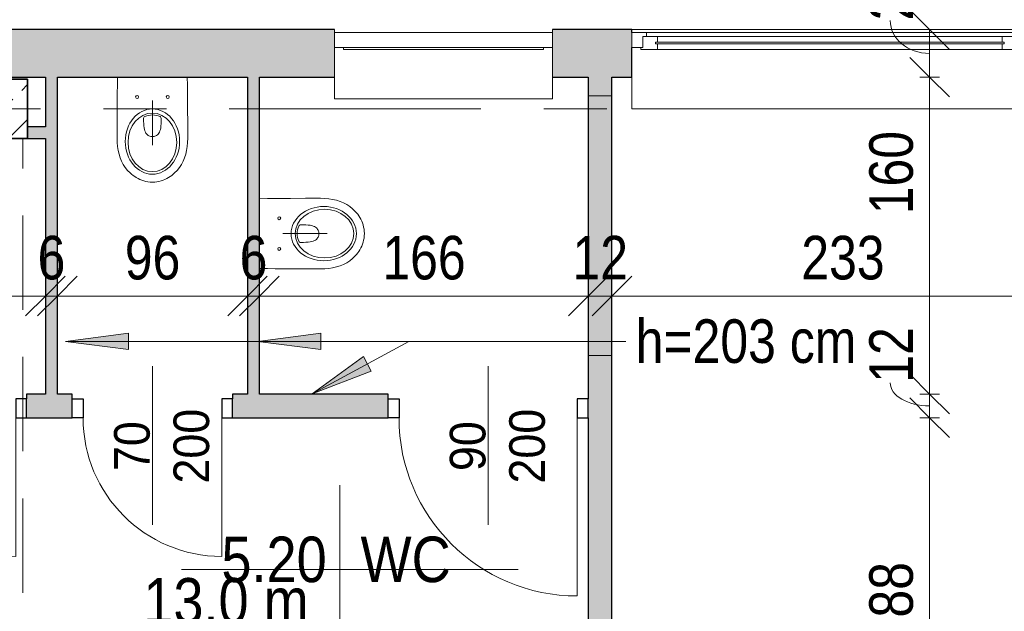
# Model space of a CAD drawing. Header units: centimetres. Extents: x -1743 to 21705, y -8842 to 3590.
# Tile 34 of 45: x -2 to 495, y 2555 to 2853. Entities that reach past the tile are written whole.
import ezdxf

# ---------------------------------------------------------------- set-up
doc = ezdxf.new("R2010")
doc.units = ezdxf.units.CM
doc.linetypes.add('Oś', pattern=[222.25, 127, -31.75, 31.75, -31.75])
doc.linetypes.add('Ukryte', pattern=[71.438, 47.625, -23.813])
for name, color, linetype, lineweight in [('A-ANNO-DIMS', 211, 'Continuous', 13), ('A-ANNO-DIMS-100', 211, 'Continuous', 13), ('A-ANNO-NOTE', 131, 'Continuous', 9), ('A-AREA-IDEN', 2, 'Continuous', 13), ('A-DETL-GENF', 92, 'Continuous', 9), ('A-DETL-HDLN', 90, 'Ukryte', 9), ('A-DETL-MEDM', 33, 'Continuous', 25), ('A-DOOR', 31, 'Continuous', 13), ('A-GLAZ', 151, 'Continuous', 13), ('A-WALL', 113, 'Continuous', 13), ('G-ANNO-TEXT', 231, 'Continuous', 13), ('P-SANR-FIXT', 6, 'Continuous', 9), ('S-COLS', 52, 'Continuous', 9), ('S-GRID', 1, 'Continuous', 13)]:
    doc.layers.add(name, color=color, linetype=linetype, lineweight=lineweight)
doc.styles.add('Arial', font='arial.ttf', dxfattribs={"width": 0.9, "height": 18})
doc.styles.add('Arial Narrow_1', font='ARIALN.TTF', dxfattribs={"height": 22})
doc.styles.add('Arial Narrow_2', font='ARIALN.TTF', dxfattribs={"height": 22})
doc.styles.add('Arial_3', font='arial.ttf', dxfattribs={"width": 0.85, "height": 23})
doc.dimstyles.new('Diagonal_1_100__0_1_', dxfattribs={"dimscale": 30.48, "dimtxt": 22.515481, "dimasz": 0.656168, "dimexe": 0.164042, "dimexo": 0.0625, "dimgap": 0.065617, "dimtad": 1, "dimdec": 1, "dimrnd": 0.1, "dimdsep": 46, "dimtxsty": 'Arial Narrow_2', "dimblk1": 'OBLIQUE', "dimblk2": 'OBLIQUE', "dimsah": 1, "dimcen": 0.09, "dimazin": 0, "dimtfac": 1, "dimtdec": 4, "dimtix": 1, "dimtmove": 1, "dimatfit": 3, "dimfxl": 0.164042, "dimfxlon": 1, "dimtvp": 1, "dimtolj": 1, "dimtzin": 0, "dimarcsym": 2})
doc.dimstyles.new('Diagonal_1_100__0_1__1', dxfattribs={"dimscale": 30.48, "dimtxt": 22.515481, "dimasz": 0.656168, "dimexe": 0.164042, "dimexo": 0.0625, "dimgap": 0.065617, "dimtad": 1, "dimdec": 1, "dimrnd": 0.1, "dimdsep": 46, "dimtxsty": 'Arial Narrow_2', "dimblk1": 'OBLIQUE', "dimblk2": 'OBLIQUE', "dimsah": 1, "dimcen": 0.09, "dimazin": 0, "dimtfac": 1, "dimtdec": 4, "dimtix": 1, "dimtmove": 0, "dimatfit": 3, "dimfxl": 0.164042, "dimfxlon": 1, "dimtvp": 1, "dimtolj": 1, "dimtzin": 0, "dimarcsym": 2})
doc.dimstyles.new('Diagonal_1_100__0_1__2', dxfattribs={"dimscale": 30.48, "dimtxt": 22.515481, "dimasz": 0.656168, "dimexe": 0.164042, "dimexo": 0.0625, "dimgap": 0.065617, "dimtad": 1, "dimdec": 1, "dimrnd": 0.1, "dimdsep": 46, "dimtxsty": 'Arial Narrow_2', "dimblk1": 'OBLIQUE', "dimblk2": 'OBLIQUE', "dimsah": 1, "dimcen": 0.09, "dimazin": 0, "dimtfac": 1, "dimtdec": 4, "dimtix": 1, "dimtmove": 2, "dimatfit": 3, "dimfxl": 0.164042, "dimfxlon": 1, "dimtvp": 1, "dimtolj": 1, "dimtzin": 0, "dimarcsym": 2})
doc.dimstyles.new('Diagonal_1_100__0_1__3', dxfattribs={"dimscale": 30.48, "dimtxt": 22.515481, "dimasz": 0.656168, "dimexe": 0.164042, "dimexo": 0.0625, "dimgap": 0.065617, "dimtad": 1, "dimdec": 1, "dimrnd": 0.1, "dimdsep": 46, "dimtxsty": 'Arial Narrow_2', "dimblk1": 'OBLIQUE', "dimblk2": 'OBLIQUE', "dimsah": 1, "dimcen": 0.09, "dimazin": 0, "dimtfac": 1, "dimtdec": 4, "dimtix": 1, "dimtmove": 0, "dimatfit": 3, "dimfxl": 0.164042, "dimfxlon": 1, "dimtvp": 1, "dimtolj": 1, "dimtzin": 0, "dimarcsym": 2})

# ---------------------------------------------------------------- blocks, each defined once
blk = doc.blocks.new('M_Concrete-Square-Column - 300 x 300mm-V13-5_piętro III __10_50 m_ - stan istniejący')
at = {"layer": 'S-COLS'}
h = blk.add_hatch(dxfattribs=at)
h.set_pattern_fill('FP_17', color=256, style=0, pattern_type=2)
h.set_pattern_definition([(45, (12.623, -2808.326), (-17.67767, 17.67767), []), (45, (30.3, -2808.326), (-17.67767, 17.67767), [12.5, -6.25])])
h.paths.add_polyline_path([(15, -15), (15, 15), (-15, 15), (-15, -15)], flags=0)
at = {"layer": 'S-COLS', "lineweight": 35}
for p, q in [((15, 15), (-15, 15)), ((-15, 15), (-15, -15)), ((15, -15), (15, 15)), ((-15, -15), (15, -15))]:
    blk.add_line(p, q, dxfattribs=at)
blk = doc.blocks.new('DRZWI 1S - automatyczna etykieta - Drzwi 90-2252174-5_piętro III __10_50 m_ - stan istniejący')
at = {"layer": 'A-DETL-GENF'}
for p, q in [((-50.5, 3.5), (-45, 3.5)), ((-50.5, -6), (-50.5, 3.5)), ((-45, 3.5), (-45, -6)), ((45, 3.5), (50.5, 3.5)), ((45, -6), (45, 3.5)), ((50.5, 3.5), (50.5, -6)), ((-45, -6), (-50.5, -6)), ((50.5, -6), (45, -6))]:
    blk.add_line(p, q, dxfattribs=at)
at = {"layer": 'A-DETL-MEDM'}
for p, q in [((-50.5, -6), (-50.5, 3.5)), ((-50.5, 3.5), (-45, 3.5)), ((-45, 3.5), (-45, -6)), ((45, 3.5), (45, -6)), ((50.5, 3.5), (45, 3.5)), ((50.5, -6), (50.5, 3.5)), ((-45, -6), (-50.5, -6)), ((45, -6), (50.5, -6))]:
    blk.add_line(p, q, dxfattribs=at)
at = {"layer": 'A-DOOR'}
blk.add_line((45, -6), (45, -96), dxfattribs=at)
blk.add_arc((45, -6), 90, 180, 270, dxfattribs=at)
blk = doc.blocks.new('DRZWI 1S - automatyczna etykieta - Drzwi 70-2252190-5_piętro III __10_50 m_ - stan istniejący')
at = {"layer": 'A-DETL-GENF'}
for p, q in [((-40.5, 3.5), (-35, 3.5)), ((-40.5, -6), (-40.5, 3.5)), ((-35, 3.5), (-35, -6)), ((35, 3.5), (40.5, 3.5)), ((35, -6), (35, 3.5)), ((40.5, 3.5), (40.5, -6)), ((-35, -6), (-40.5, -6)), ((40.5, -6), (35, -6))]:
    blk.add_line(p, q, dxfattribs=at)
at = {"layer": 'A-DETL-MEDM'}
for p, q in [((-40.5, -6), (-40.5, 3.5)), ((-40.5, 3.5), (-35, 3.5)), ((-35, 3.5), (-35, -6)), ((35, 3.5), (35, -6)), ((40.5, 3.5), (35, 3.5)), ((40.5, -6), (40.5, 3.5)), ((-35, -6), (-40.5, -6)), ((35, -6), (40.5, -6))]:
    blk.add_line(p, q, dxfattribs=at)
at = {"layer": 'A-DOOR'}
blk.add_line((35, -6), (35, -76), dxfattribs=at)
blk.add_arc((35, -6), 70, 180, 270, dxfattribs=at)
blk = doc.blocks.new('Miska ustępowa Nova Pro - Type 1-1510390-5_piętro III __10_50 m_ - stan istniejący')
at = {"layer": 'P-SANR-FIXT'}
for p, q in [((9.18, 64.63), (8.15, 64.36)), ((10.24, 64.83), (9.18, 64.63)), ((11.35, 64.95), (10.24, 64.83)), ((12.51, 65), (11.35, 64.95)), ((13.65, 64.95), (12.51, 65)), ((14.76, 64.83), (13.65, 64.95)), ((15.82, 64.63), (14.76, 64.83)), ((16.85, 64.36), (15.82, 64.63)), ((1.27, 60.39), (-0.04, 59.06)), ((1.98, 61.03), (1.27, 60.39)), ((2.72, 61.62), (1.98, 61.03)), ((3.54, 62.19), (2.72, 61.62)), ((4.37, 62.71), (3.54, 62.19)), ((5.26, 63.2), (4.37, 62.71)), ((6.17, 63.64), (5.26, 63.2)), ((7.14, 64.04), (6.17, 63.64)), ((8.15, 64.36), (7.14, 64.04)), ((17.86, 64.04), (16.85, 64.36)), ((18.83, 63.64), (17.86, 64.04)), ((19.74, 63.2), (18.83, 63.64)), ((20.63, 62.71), (19.74, 63.2)), ((21.46, 62.19), (20.63, 62.71)), ((22.28, 61.62), (21.46, 62.19)), ((23.02, 61.03), (22.28, 61.62)), ((23.73, 60.39), (23.02, 61.03)), ((25.04, 59.06), (23.73, 60.39)), ((-2.19, 56.07), (-3.03, 54.44)), ((-1.2, 57.63), (-2.19, 56.07)), ((-0.04, 59.06), (-1.2, 57.63)), ((26.2, 57.63), (25.04, 59.06)), ((27.19, 56.07), (26.2, 57.63)), ((28.03, 54.44), (27.19, 56.07)), ((-4.31, 50.89), (-4.73, 48.99)), ((-3.74, 52.72), (-4.31, 50.89)), ((-3.03, 54.44), (-3.74, 52.72)), ((28.74, 52.72), (28.03, 54.44)), ((29.31, 50.89), (28.74, 52.72)), ((29.75, 48.99), (29.31, 50.89)), ((-5.24, 44.97), (-5.32, 42.85)), ((-5.05, 47.02), (-5.24, 44.97)), ((-4.73, 48.99), (-5.05, 47.02)), ((12.5, 23.77), (12.5, 46.26)), ((30.05, 47.02), (29.75, 48.99)), ((30.24, 44.97), (30.05, 47.02)), ((30.32, 42.85), (30.24, 44.97)), ((-5.32, 42.85), (-5.32, 35.36)), ((8.69, 39.15), (8.96, 39.77)), ((8.96, 39.77), (9.26, 40.31)), ((9.26, 40.31), (9.6, 40.76)), ((9.6, 40.76), (9.97, 41.1)), ((9.97, 41.1), (10.37, 41.4)), ((10.37, 41.4), (10.79, 41.64)), ((10.79, 41.64), (11.21, 41.82)), ((11.21, 41.82), (11.62, 41.94)), ((11.62, 41.94), (12.51, 42.04)), ((12.51, 42.04), (13.38, 41.94)), ((13.38, 41.94), (13.8, 41.82)), ((13.8, 41.82), (14.24, 41.64)), ((14.24, 41.64), (14.63, 41.4)), ((14.63, 41.4), (15.03, 41.1)), ((15.03, 41.1), (15.4, 40.76)), ((15.4, 40.76), (15.74, 40.31)), ((15.74, 40.31), (16.04, 39.77)), ((16.04, 39.77), (16.31, 39.15)), ((30.32, 35.36), (30.32, 42.85)), ((-5.32, 35.36), (-5.29, 27.78)), ((8.05, 34.3), (8.1, 35.53)), ((8.1, 35.53), (8.2, 36.61)), ((8.2, 36.61), (8.32, 37.58)), ((8.32, 37.58), (8.47, 38.41)), ((8.47, 38.41), (8.69, 39.15)), ((16.31, 39.15), (16.53, 38.41)), ((16.53, 38.41), (16.71, 37.58)), ((16.71, 37.58), (16.83, 36.61)), ((16.83, 36.61), (16.9, 35.53)), ((16.9, 35.53), (16.95, 34.3)), ((30.29, 27.78), (30.32, 35.36)), ((8.05, 32.94), (8.05, 34.3)), ((8.1, 32.62), (8.05, 32.94)), ((8.22, 32.32), (8.1, 32.62)), ((8.42, 32.08), (8.22, 32.32)), ((8.67, 31.9), (8.42, 32.08)), ((9.6, 31.56), (8.67, 31.9)), ((10.56, 31.29), (9.6, 31.56)), ((11.53, 31.14), (10.56, 31.29)), ((12.51, 31.09), (11.53, 31.14)), ((13.47, 31.14), (12.51, 31.09)), ((14.44, 31.29), (13.47, 31.14)), ((15.4, 31.56), (14.44, 31.29)), ((16.34, 31.9), (15.4, 31.56)), ((16.58, 32.08), (16.34, 31.9)), ((16.78, 32.32), (16.58, 32.08)), ((16.93, 32.62), (16.78, 32.32)), ((16.95, 32.94), (16.93, 32.62)), ((16.95, 34.3), (16.95, 32.94)), ((-5.29, 27.78), (-5.24, 23.94)), ((30.27, 23.94), (30.29, 27.78)), ((-5.24, 23.94), (-5.2, 20.02)), ((-5.2, 20.02), (-5.15, 16.04)), ((30.15, 16.04), (30.22, 20.02)), ((30.22, 20.02), (30.27, 23.94)), ((-5.15, 16.04), (-5.05, 12)), ((30.05, 12), (30.15, 16.04))]:
    blk.add_line(p, q, dxfattribs=at)
for centre in [(4.76, 22), (20.24, 22)]:
    blk.add_circle(centre, 0.752, dxfattribs=at)
for centre, major_axis, ratio in [((12.5, 44.51), (0, 16.5), 0.830338), ((12.5, 44.92), (0, 14.8), 0.83084)]:
    blk.add_ellipse(centre, major_axis=major_axis, ratio=ratio, dxfattribs=at)
blk = doc.blocks.new('Miska ustępowa Nova Pro - Type 1-1215965-5_piętro III __10_50 m_ - stan istniejący')
at = {"layer": 'P-SANR-FIXT'}
for p, q in [((7.14, 55.04), (6.17, 54.64)), ((8.15, 55.36), (7.14, 55.04)), ((9.18, 55.63), (8.15, 55.36)), ((10.24, 55.83), (9.18, 55.63)), ((11.35, 55.95), (10.24, 55.83)), ((12.51, 56), (11.35, 55.95)), ((13.65, 55.95), (12.51, 56)), ((14.76, 55.83), (13.65, 55.95)), ((15.82, 55.63), (14.76, 55.83)), ((16.85, 55.36), (15.82, 55.63)), ((17.86, 55.04), (16.85, 55.36)), ((18.83, 54.64), (17.86, 55.04)), ((-0.04, 50.06), (-1.2, 48.63)), ((1.27, 51.39), (-0.04, 50.06)), ((1.98, 52.03), (1.27, 51.39)), ((2.72, 52.62), (1.98, 52.03)), ((3.54, 53.19), (2.72, 52.62)), ((4.37, 53.71), (3.54, 53.19)), ((5.26, 54.2), (4.37, 53.71)), ((6.17, 54.64), (5.26, 54.2)), ((19.74, 54.2), (18.83, 54.64)), ((20.63, 53.71), (19.74, 54.2)), ((21.46, 53.19), (20.63, 53.71)), ((22.28, 52.62), (21.46, 53.19)), ((23.02, 52.03), (22.28, 52.62)), ((23.73, 51.39), (23.02, 52.03)), ((25.04, 50.06), (23.73, 51.39)), ((26.2, 48.63), (25.04, 50.06)), ((-3.03, 45.44), (-3.74, 43.72)), ((-2.19, 47.07), (-3.03, 45.44)), ((-1.2, 48.63), (-2.19, 47.07)), ((27.19, 47.07), (26.2, 48.63)), ((28.03, 45.44), (27.19, 47.07)), ((28.74, 43.72), (28.03, 45.44)), ((-4.73, 39.99), (-5.05, 38.02)), ((-4.31, 41.89), (-4.73, 39.99)), ((-3.74, 43.72), (-4.31, 41.89)), ((29.31, 41.89), (28.74, 43.72)), ((29.75, 39.99), (29.31, 41.89)), ((30.05, 38.02), (29.75, 39.99)), ((-5.24, 35.97), (-5.32, 33.85)), ((-5.05, 38.02), (-5.24, 35.97)), ((12.5, 14.77), (12.5, 37.26)), ((30.24, 35.97), (30.05, 38.02)), ((30.32, 33.85), (30.24, 35.97)), ((-5.32, 33.85), (-5.32, 26.36)), ((8.47, 29.41), (8.69, 30.15)), ((8.69, 30.15), (8.96, 30.77)), ((8.96, 30.77), (9.26, 31.31)), ((9.26, 31.31), (9.6, 31.76)), ((9.6, 31.76), (9.97, 32.1)), ((9.97, 32.1), (10.37, 32.4)), ((10.37, 32.4), (10.79, 32.64)), ((10.79, 32.64), (11.21, 32.82)), ((11.21, 32.82), (11.62, 32.94)), ((11.62, 32.94), (12.51, 33.04)), ((12.51, 33.04), (13.38, 32.94)), ((13.38, 32.94), (13.8, 32.82)), ((13.8, 32.82), (14.24, 32.64)), ((14.24, 32.64), (14.63, 32.4)), ((14.63, 32.4), (15.03, 32.1)), ((15.03, 32.1), (15.4, 31.76)), ((15.4, 31.76), (15.74, 31.31)), ((15.74, 31.31), (16.04, 30.77)), ((16.04, 30.77), (16.31, 30.15)), ((16.31, 30.15), (16.53, 29.41)), ((30.32, 26.36), (30.32, 33.85)), ((-5.32, 26.36), (-5.29, 18.78)), ((8.05, 25.3), (8.1, 26.53)), ((8.05, 23.94), (8.05, 25.3)), ((8.1, 26.53), (8.2, 27.61)), ((8.2, 27.61), (8.32, 28.58)), ((8.32, 28.58), (8.47, 29.41)), ((16.53, 29.41), (16.71, 28.58)), ((16.71, 28.58), (16.83, 27.61)), ((16.83, 27.61), (16.9, 26.53)), ((16.9, 26.53), (16.95, 25.3)), ((16.95, 25.3), (16.95, 23.94)), ((30.29, 18.78), (30.32, 26.36)), ((8.1, 23.62), (8.05, 23.94)), ((8.22, 23.32), (8.1, 23.62)), ((8.42, 23.08), (8.22, 23.32)), ((8.67, 22.9), (8.42, 23.08)), ((9.6, 22.56), (8.67, 22.9)), ((10.56, 22.29), (9.6, 22.56)), ((11.53, 22.14), (10.56, 22.29)), ((12.51, 22.09), (11.53, 22.14)), ((13.47, 22.14), (12.51, 22.09)), ((14.44, 22.29), (13.47, 22.14)), ((15.4, 22.56), (14.44, 22.29)), ((16.34, 22.9), (15.4, 22.56)), ((16.58, 23.08), (16.34, 22.9)), ((16.78, 23.32), (16.58, 23.08)), ((16.93, 23.62), (16.78, 23.32)), ((16.95, 23.94), (16.93, 23.62)), ((-5.29, 18.78), (-5.24, 14.94)), ((-5.24, 14.94), (-5.2, 11.02)), ((30.22, 11.02), (30.27, 14.94)), ((30.27, 14.94), (30.29, 18.78)), ((-5.2, 11.02), (-5.15, 7.04)), ((30.15, 7.04), (30.22, 11.02)), ((-5.15, 7.04), (-5.05, 3)), ((30.05, 3), (30.15, 7.04))]:
    blk.add_line(p, q, dxfattribs=at)
for centre in [(4.76, 13), (20.24, 13)]:
    blk.add_circle(centre, 0.752, dxfattribs=at)
for centre, major_axis, ratio in [((12.5, 35.51), (0, 16.5), 0.830338), ((12.5, 35.92), (0, 14.8), 0.83084)]:
    blk.add_ellipse(centre, major_axis=major_axis, ratio=ratio, dxfattribs=at)
blk = doc.blocks.new('Okno - automatyczna etykieta - 110x91-2208586-5_piętro III __10_50 m_ - stan istniejący')
at = {"layer": 'A-GLAZ'}
for p, q in [((-55, 10.5), (55, 10.5)), ((-55, 3), (-55, 10.5)), ((-55, 10.5), (55, 10.5)), ((55, 10.5), (55, 3)), ((55, 3), (-55, 3)), ((-55, -21), (-55, 3)), ((-50.5, 2), (-50.5, 3)), ((50.5, 2), (-50.5, 2)), ((50.5, 3), (50.5, 2)), ((55, 3), (55, -21)), ((-55, -23), (-55, -21)), ((-55, -23), (55, -23)), ((55, -21), (55, -23))]:
    blk.add_line(p, q, dxfattribs=at)
blk = doc.blocks.new('Okno - automatyczna etykieta - 200x165 _nietypowy podział_-2208530-5_piętro III __10_50 m_ - stan istniejący')
at = {"layer": 'A-GLAZ'}
for p, q in [((-92.5, 10.5), (-100, 10.5)), ((-100, 10.5), (-100, 3)), ((-100, 10.5), (100, 10.5)), ((-92.5, 8.5), (-92.5, 10.5)), ((92.5, 10.5), (-92.5, 10.5)), ((100, 10.5), (92.5, 10.5)), ((92.5, 10.5), (92.5, 8.5)), ((100, 3), (100, 10.5)), ((-87, 8.5), (-94.5, 8.5)), ((-94.5, 8.5), (-94.5, 3)), ((-94.5, 3), (-94.5, 8.5)), ((-94.5, 8.5), (-92.5, 8.5)), ((88, 5.75), (-88, 5.75)), ((-88, 5.75), (-88, 4.75)), ((-88, 4.75), (-88, 5.75)), ((-88, 5.75), (-87, 5.75)), ((-87, 5.75), (-87, 8.5)), ((87, 8.5), (-87, 8.5)), ((94.5, 8.5), (87, 8.5)), ((87, 8.5), (87, 5.75)), ((87, 5.75), (88, 5.75)), ((88, 4.75), (88, 5.75)), ((88, 5.75), (88, 4.75)), ((92.5, 8.5), (94.5, 8.5)), ((94.5, 3), (94.5, 8.5)), ((94.5, 8.5), (94.5, 3)), ((-100, 3), (-94.5, 3)), ((-94.5, 3), (-95.5, 3)), ((-95.5, 3), (-95.5, 2)), ((-95.5, 2), (-87, 2)), ((-88, 4.75), (88, 4.75)), ((-87, 4.75), (-88, 4.75)), ((-87, 2), (-87, 4.75)), ((87, 2), (-87, 2)), ((87, 4.75), (87, 2)), ((88, 4.75), (87, 4.75)), ((87, 2), (95.5, 2)), ((95.5, 3), (94.5, 3)), ((94.5, 3), (100, 3)), ((95.5, 2), (95.5, 3)), ((-100, -26), (-100, -12)), ((100, -12), (100, -26)), ((-100, -28), (-100, -26)), ((-100, -28), (100, -28)), ((100, -26), (100, -28))]:
    blk.add_line(p, q, dxfattribs=at)
blk = doc.blocks.new('METKA_POMIESZCZENIA2 - Rozbudowana - bez ramki-2396678-5_piętro III __10_50 m_ - stan istniejący')
at = {"layer": 'A-AREA-IDEN'}
for p, q in [((0, 0.425), (0, 0)), ((0.0976, 0), (-0.8, 0)), ((-0.8, 0), (0.9, 0)), ((0, 0), (0, -0.425))]:
    blk.add_line(p, q, dxfattribs=at)
blk = doc.blocks.new('DIMBLOCK227-5_piętro III __10_50 m_ - stan istniejący')
at = {"layer": 'A-ANNO-DIMS-100'}
for p, q in [((457.72, 2652.33), (447.72, 2662.33)), ((452.72, 2652.33), (462.72, 2652.33)), ((457.72, 2652.33), (452.72, 2652.33)), ((457.72, 2464.33), (457.72, 2652.33)), ((457.72, 2652.33), (467.72, 2642.33)), ((457.72, 2464.33), (447.72, 2474.33)), ((452.72, 2464.33), (462.72, 2464.33)), ((457.72, 2464.33), (452.72, 2464.33)), ((457.72, 2464.33), (467.72, 2454.33))]:
    blk.add_line(p, q, dxfattribs=at)
at = {"layer": 'A-ANNO-DIMS-100', "color": 0, "insert": (427.29, 2537.42), "char_height": 22, "width": 50.1774, "attachment_point": 1, "rotation": 90, "line_spacing_factor": 0.974696, "style": 'Arial Narrow_2'}
blk.add_mtext('188', dxfattribs=at)
blk = doc.blocks.new('_Oblique')
at = {"color": 0, "linetype": 'ByBlock', "lineweight": -2}
blk.add_line((-0.5, -0.5), (0.5, 0.5), dxfattribs=at)
blk = doc.blocks.new('DIMBLOCK228-5_piętro III __10_50 m_ - stan istniejący')
at = {"layer": 'A-ANNO-DIMS-100'}
for p, q in [((457.72, 2664.33), (447.72, 2674.33)), ((452.72, 2664.33), (462.72, 2664.33)), ((457.72, 2664.33), (452.72, 2664.33)), ((457.72, 2652.33), (457.72, 2664.33)), ((457.72, 2664.33), (467.72, 2654.33)), ((457.72, 2652.33), (447.72, 2662.33)), ((452.72, 2652.33), (462.72, 2652.33)), ((457.72, 2652.33), (452.72, 2652.33)), ((457.72, 2652.33), (467.72, 2642.33))]:
    blk.add_line(p, q, dxfattribs=at)
blk.add_ellipse((457.72, 2670.03), major_axis=(-19.87, 0), ratio=0.589152, start_param=0, end_param=1.570796, dxfattribs=at)
at = {"layer": 'A-ANNO-DIMS-100', "color": 0, "insert": (427.29, 2670.03), "char_height": 22, "width": 33.4516, "attachment_point": 1, "rotation": 90, "line_spacing_factor": 0.974696, "style": 'Arial Narrow_2'}
blk.add_mtext('12', dxfattribs=at)
blk = doc.blocks.new('DIMBLOCK229-5_piętro III __10_50 m_ - stan istniejący')
at = {"layer": 'A-ANNO-DIMS-100'}
for p, q in [((457.72, 2824.33), (447.72, 2834.33)), ((452.72, 2824.33), (462.72, 2824.33)), ((457.72, 2824.33), (452.72, 2824.33)), ((457.72, 2664.33), (457.72, 2824.33)), ((457.72, 2824.33), (467.72, 2814.33)), ((457.72, 2664.33), (447.72, 2674.33)), ((452.72, 2664.33), (462.72, 2664.33)), ((457.72, 2664.33), (452.72, 2664.33)), ((457.72, 2664.33), (467.72, 2654.33))]:
    blk.add_line(p, q, dxfattribs=at)
at = {"layer": 'A-ANNO-DIMS-100', "color": 0, "insert": (427.29, 2755.09), "char_height": 22, "width": 50.1774, "attachment_point": 1, "rotation": 90, "line_spacing_factor": 0.974696, "style": 'Arial Narrow_2'}
blk.add_mtext('160', dxfattribs=at)
blk = doc.blocks.new('DIMBLOCK230-5_piętro III __10_50 m_ - stan istniejący')
at = {"layer": 'A-ANNO-DIMS-100'}
for p, q in [((457.72, 2848.33), (447.72, 2858.33)), ((452.72, 2848.33), (462.72, 2848.33)), ((457.72, 2848.33), (452.72, 2848.33)), ((457.72, 2824.33), (457.72, 2848.33)), ((457.72, 2848.33), (467.72, 2838.33)), ((457.72, 2824.33), (447.72, 2834.33)), ((452.72, 2824.33), (462.72, 2824.33)), ((457.72, 2824.33), (452.72, 2824.33)), ((457.72, 2824.33), (467.72, 2814.33))]:
    blk.add_line(p, q, dxfattribs=at)
blk.add_ellipse((457.72, 2853), major_axis=(-19.87, 0), ratio=0.839364, start_param=0, end_param=1.570796, dxfattribs=at)
at = {"layer": 'A-ANNO-DIMS-100', "color": 0, "insert": (427.29, 2853), "char_height": 22, "width": 33.4516, "attachment_point": 1, "rotation": 90, "line_spacing_factor": 0.974696, "style": 'Arial Narrow_2'}
blk.add_mtext('24', dxfattribs=at)
blk = doc.blocks.new('DIMBLOCK270-5_piętro III __10_50 m_ - stan istniejący')
at = {"layer": 'A-ANNO-DIMS-100'}
for p, q in [((-84.62, 2713.76), (-74.62, 2723.76)), ((11.38, 2713.76), (21.38, 2723.76)), ((-84.62, 2718.76), (-84.62, 2708.76)), ((-84.62, 2713.76), (-84.62, 2718.76)), ((11.38, 2718.76), (11.38, 2708.76)), ((11.38, 2713.76), (11.38, 2718.76)), ((-84.62, 2713.76), (-94.62, 2703.76)), ((-84.62, 2713.76), (11.38, 2713.76)), ((11.38, 2713.76), (1.38, 2703.76))]:
    blk.add_line(p, q, dxfattribs=at)
at = {"layer": 'A-ANNO-DIMS-100', "color": 0, "insert": (-50.56, 2744.2), "char_height": 22, "width": 33.4516, "attachment_point": 1, "line_spacing_factor": 0.974696, "style": 'Arial Narrow_2'}
blk.add_mtext('96', dxfattribs=at)
blk = doc.blocks.new('DIMBLOCK271-5_piętro III __10_50 m_ - stan istniejący')
at = {"layer": 'A-ANNO-DIMS-100'}
for p, q in [((11.38, 2713.76), (21.38, 2723.76)), ((17.38, 2713.76), (27.38, 2723.76)), ((11.38, 2718.76), (11.38, 2708.76)), ((11.38, 2713.76), (11.38, 2718.76)), ((17.38, 2718.76), (17.38, 2708.76)), ((17.38, 2713.76), (17.38, 2718.76)), ((11.38, 2713.76), (1.38, 2703.76)), ((17.38, 2713.76), (7.38, 2703.76)), ((11.38, 2713.76), (17.38, 2713.76))]:
    blk.add_line(p, q, dxfattribs=at)
at = {"layer": 'A-ANNO-DIMS-100', "color": 0, "insert": (7.41, 2744.2), "char_height": 22, "width": 16.7258, "attachment_point": 1, "line_spacing_factor": 0.974696, "style": 'Arial Narrow_2'}
blk.add_mtext('\\fArial Narrow|b0|i0|c238|p34|;6', dxfattribs=at)
blk = doc.blocks.new('DIMBLOCK272-5_piętro III __10_50 m_ - stan istniejący')
at = {"layer": 'A-ANNO-DIMS-100'}
for p, q in [((17.38, 2713.76), (27.38, 2723.76)), ((113.38, 2713.76), (123.38, 2723.76)), ((17.38, 2718.76), (17.38, 2708.76)), ((17.38, 2713.76), (17.38, 2718.76)), ((113.38, 2718.76), (113.38, 2708.76)), ((113.38, 2713.76), (113.38, 2718.76)), ((17.38, 2713.76), (7.38, 2703.76)), ((17.38, 2713.76), (113.38, 2713.76)), ((113.38, 2713.76), (103.38, 2703.76))]:
    blk.add_line(p, q, dxfattribs=at)
at = {"layer": 'A-ANNO-DIMS-100', "color": 0, "insert": (51.44, 2744.2), "char_height": 22, "width": 33.4516, "attachment_point": 1, "line_spacing_factor": 0.974696, "style": 'Arial Narrow_2'}
blk.add_mtext('96', dxfattribs=at)
blk = doc.blocks.new('DIMBLOCK273-5_piętro III __10_50 m_ - stan istniejący')
at = {"layer": 'A-ANNO-DIMS-100'}
for p, q in [((113.38, 2713.76), (123.38, 2723.76)), ((119.38, 2713.76), (129.38, 2723.76)), ((113.38, 2718.76), (113.38, 2708.76)), ((113.38, 2713.76), (113.38, 2718.76)), ((119.38, 2718.76), (119.38, 2708.76)), ((119.38, 2713.76), (119.38, 2718.76)), ((113.38, 2713.76), (103.38, 2703.76)), ((119.38, 2713.76), (109.38, 2703.76)), ((113.38, 2713.76), (119.38, 2713.76))]:
    blk.add_line(p, q, dxfattribs=at)
at = {"layer": 'A-ANNO-DIMS-100', "color": 0, "insert": (109.41, 2744.2), "char_height": 22, "width": 16.7258, "attachment_point": 1, "line_spacing_factor": 0.974696, "style": 'Arial Narrow_2'}
blk.add_mtext('\\fArial Narrow|b0|i0|c238|p34|;6', dxfattribs=at)
blk = doc.blocks.new('DIMBLOCK274-5_piętro III __10_50 m_ - stan istniejący')
at = {"layer": 'A-ANNO-DIMS-100'}
for p, q in [((119.38, 2713.76), (129.38, 2723.76)), ((285.38, 2713.76), (295.38, 2723.76)), ((119.38, 2718.76), (119.38, 2708.76)), ((119.38, 2713.76), (119.38, 2718.76)), ((285.38, 2718.76), (285.38, 2708.76)), ((285.38, 2713.76), (285.38, 2718.76)), ((119.38, 2713.76), (109.38, 2703.76)), ((119.38, 2713.76), (285.38, 2713.76)), ((285.38, 2713.76), (275.38, 2703.76))]:
    blk.add_line(p, q, dxfattribs=at)
at = {"layer": 'A-ANNO-DIMS-100', "color": 0, "insert": (181.47, 2744.2), "char_height": 22, "width": 50.1774, "attachment_point": 1, "line_spacing_factor": 0.974696, "style": 'Arial Narrow_2'}
blk.add_mtext('166', dxfattribs=at)
blk = doc.blocks.new('DIMBLOCK275-5_piętro III __10_50 m_ - stan istniejący')
at = {"layer": 'A-ANNO-DIMS-100'}
for p, q in [((285.38, 2713.76), (295.38, 2723.76)), ((297.38, 2713.76), (307.38, 2723.76)), ((285.38, 2718.76), (285.38, 2708.76)), ((285.38, 2713.76), (285.38, 2718.76)), ((297.38, 2718.76), (297.38, 2708.76)), ((297.38, 2713.76), (297.38, 2718.76)), ((285.38, 2713.76), (275.38, 2703.76)), ((285.38, 2713.76), (297.38, 2713.76)), ((297.38, 2713.76), (287.38, 2703.76))]:
    blk.add_line(p, q, dxfattribs=at)
at = {"layer": 'A-ANNO-DIMS-100', "color": 0, "insert": (277.44, 2744.2), "char_height": 22, "width": 33.4516, "attachment_point": 1, "line_spacing_factor": 0.974696, "style": 'Arial Narrow_2'}
blk.add_mtext('12', dxfattribs=at)
blk = doc.blocks.new('DIMBLOCK276-5_piętro III __10_50 m_ - stan istniejący')
at = {"layer": 'A-ANNO-DIMS-100'}
for p, q in [((297.38, 2713.76), (307.38, 2723.76)), ((530.38, 2713.76), (540.38, 2723.76)), ((297.38, 2718.76), (297.38, 2708.76)), ((297.38, 2713.76), (297.38, 2718.76)), ((530.38, 2718.76), (530.38, 2708.76)), ((530.38, 2713.76), (530.38, 2718.76)), ((297.38, 2713.76), (287.38, 2703.76)), ((297.38, 2713.76), (530.38, 2713.76)), ((530.38, 2713.76), (520.38, 2703.76))]:
    blk.add_line(p, q, dxfattribs=at)
at = {"layer": 'A-ANNO-DIMS-100', "color": 0, "insert": (392.97, 2744.2), "char_height": 22, "width": 50.1774, "attachment_point": 1, "line_spacing_factor": 0.974696, "style": 'Arial Narrow_2'}
blk.add_mtext('233', dxfattribs=at)

msp = doc.modelspace()

# ---------------------------------------------------------------- hatches: boundary and pattern name
at = {"layer": 'A-WALL'}
h = msp.add_hatch(color=9, dxfattribs=at)
h.paths.add_polyline_path([(1227.38, 2824.33), (1227.38, 2848.33), (507.38, 2848.33), (507.38, 2824.33), (1203.38, 2824.33)], flags=0)
h.paths.add_polyline_path([(307.38, 2824.33), (307.38, 2848.33), (267.38, 2848.33), (267.38, 2824.33), (297.38, 2824.33)], flags=0)
h.paths.add_polyline_path([(113.38, 2824.33), (157.38, 2824.33), (157.38, 2848.33), (-182.62, 2848.33), (-182.62, 2824.33), (17.38, 2824.33)], flags=0)
h.paths.add_polyline_path([(-297.62, 2824.33), (-292.62, 2824.33), (-292.62, 2848.33), (-332.62, 2848.33), (-332.62, 2824.33), (-302.62, 2824.33)], flags=0)
h.paths.add_polyline_path([(-555.62, 2824.33), (-532.62, 2824.33), (-532.62, 2848.33), (-1217.62, 2848.33), (-1217.62, 2824.33), (-567.62, 2824.33)], flags=0)
for points in [[(17.38, 2799.33), (17.38, 2824.33), (11.38, 2824.33), (11.38, 2799.33)], [(119.38, 2664.33), (119.38, 2824.33), (113.38, 2824.33), (113.38, 2664.33)], [(297.38, 2683.83), (297.38, 2814.83), (285.38, 2814.83), (285.38, 2683.83)], [(17.38, 2664.33), (17.38, 2793.33), (11.38, 2793.33), (11.38, 2664.33)]]:
    msp.add_hatch(color=9, dxfattribs=at).paths.add_polyline_path(points, flags=0)
h = msp.add_hatch(color=9, dxfattribs=at)
h.paths.add_polyline_path([(297.38, 1826.33), (297.38, 1880.83), (285.38, 1880.83), (285.38, 1826.33)], flags=0)
h.paths.add_polyline_path([(297.38, 1971.83), (297.38, 2310.83), (285.38, 2310.83), (285.38, 1971.83), (294.88, 1971.83)], flags=0)
h.paths.add_polyline_path([(285.38, 2411.83), (297.38, 2411.83), (297.38, 2683.83), (285.38, 2683.83), (285.38, 2452.33)], flags=0)
h.paths.add_polyline_path([(285.38, 2814.83), (297.38, 2814.83), (297.38, 2824.33), (285.38, 2824.33), (285.38, 2818.86)], flags=0)
h = msp.add_hatch(color=9, dxfattribs=at)
h.paths.add_polyline_path([(11.38, 2793.33), (17.38, 2793.33), (17.38, 2799.33), (2.38, 2799.33), (2.38, 2793.33), (8.64, 2793.33)], flags=0)
h.paths.add_polyline_path([(-27.62, 2793.33), (-27.62, 2799.33), (-84.62, 2799.33), (-84.62, 2793.33)], flags=0)
h = msp.add_hatch(color=9, dxfattribs=at)
h.paths.add_polyline_path([(24.88, 2652.33), (24.88, 2664.33), (1.88, 2664.33), (1.88, 2652.33), (8.64, 2652.33)], flags=0)
h.paths.add_polyline_path([(105.88, 2652.33), (184.38, 2652.33), (184.38, 2664.33), (105.88, 2664.33), (105.88, 2661.83)], flags=0)
h.paths.add_polyline_path([(-79.12, 2652.33), (-79.12, 2664.33), (-84.62, 2664.33), (-84.62, 2652.33)], flags=0)
at = {"layer": 'G-ANNO-TEXT'}
for points in [[(21.51, 2690.92), (53.26, 2686.74), (53.26, 2695.1)], [(118.66, 2690.92), (150.41, 2686.74), (150.41, 2695.1)], [(145.98, 2664.41), (175.88, 2675.89), (171.89, 2683.23)]]:
    msp.add_hatch(color=10, dxfattribs=at).paths.add_polyline_path(points, flags=0)

# ---------------------------------------------------------------- linework, layer by layer
at = {"layer": 'A-ANNO-NOTE', "lineweight": 13}
for p, q in [((65.38, 2678.33), (65.38, 2598.33)), ((234.88, 2678.33), (234.88, 2598.33))]:
    msp.add_line(p, q, dxfattribs=at)
at = {"layer": 'A-DETL-HDLN'}
msp.add_line((-0.12, 420.83), (-0.12, 2793.33), dxfattribs=at)
at = {"layer": 'A-WALL', "color": 7, "lineweight": 25}
for p, q in [((157.38, 2848.33), (-182.62, 2848.33)), ((307.38, 2848.33), (267.38, 2848.33)), ((307.38, 2846.83), (307.38, 2848.33)), ((307.38, 2824.33), (307.38, 2839.33)), ((-84.62, 2824.33), (11.38, 2824.33)), ((11.38, 2824.33), (11.38, 2799.33)), ((17.38, 2824.33), (113.38, 2824.33)), ((17.38, 2664.33), (17.38, 2824.33)), ((113.38, 2824.33), (113.38, 2664.33)), ((119.38, 2824.33), (157.38, 2824.33)), ((119.38, 2664.33), (119.38, 2824.33)), ((267.38, 2824.33), (285.38, 2824.33)), ((285.38, 2824.33), (285.38, 2661.83)), ((297.38, 2411.83), (297.38, 2824.33)), ((297.38, 2824.33), (307.38, 2824.33)), ((11.38, 2799.33), (2.38, 2799.33)), ((2.38, 2793.33), (11.38, 2793.33)), ((11.38, 2793.33), (11.38, 2664.33)), ((11.38, 2664.33), (1.88, 2664.33)), ((1.88, 2664.33), (1.88, 2661.83)), ((24.88, 2664.33), (17.38, 2664.33)), ((24.88, 2661.83), (24.88, 2664.33)), ((113.38, 2664.33), (105.88, 2664.33)), ((105.88, 2664.33), (105.88, 2661.83)), ((184.38, 2664.33), (119.38, 2664.33)), ((184.38, 2661.83), (184.38, 2664.33)), ((1.88, 2652.33), (24.88, 2652.33)), ((105.88, 2652.33), (184.38, 2652.33)), ((285.38, 2652.33), (285.38, 2464.33))]:
    msp.add_line(p, q, dxfattribs=at)
at = {"layer": 'A-WALL'}
for p, q in [((157.38, 2846.83), (157.38, 2848.33)), ((267.38, 2848.33), (267.38, 2846.83)), ((307.38, 2848.33), (507.38, 2848.33)), ((285.38, 2814.83), (297.38, 2814.83)), ((297.38, 2683.83), (285.38, 2683.83))]:
    msp.add_line(p, q, dxfattribs=at)
at = {"layer": 'G-ANNO-TEXT', "color": 10}
for p, q in [((53.26, 2695.1), (21.51, 2690.92)), ((53.26, 2686.74), (53.26, 2695.1)), ((150.41, 2695.1), (118.66, 2690.92)), ((150.41, 2686.74), (150.41, 2695.1)), ((21.51, 2690.92), (53.26, 2686.74)), ((21.51, 2690.92), (304.35, 2690.92)), ((118.66, 2690.92), (150.41, 2686.74)), ((118.66, 2690.92), (304.35, 2690.92)), ((145.98, 2664.41), (194.81, 2690.92)), ((194.81, 2690.92), (304.35, 2690.92)), ((171.89, 2683.23), (145.98, 2664.41)), ((175.88, 2675.89), (171.89, 2683.23)), ((145.98, 2664.41), (175.88, 2675.89))]:
    msp.add_line(p, q, dxfattribs=at)
at = {"layer": 'S-GRID', "linetype": 'Oś'}
msp.add_line((1342.46, 2808.33), (-1368.76, 2808.33), dxfattribs=at)

# ---------------------------------------------------------------- block references
at = {"layer": 'A-AREA-IDEN', "xscale": 99.99999999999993, "yscale": 99.99999999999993, "zscale": 99.99999999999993}
msp.add_blockref('METKA_POMIESZCZENIA2 - Rozbudowana - bez ramki-2396678-5_piętro III __10_50 m_ - stan istniejący', (160.02, 2575.77), dxfattribs=at)
at = {"layer": 'A-DOOR'}
for name, p in [('DRZWI 1S - automatyczna etykieta - Drzwi 70-2252190-5_piętro III __10_50 m_ - stan istniejący', (-38.62, 2658.33)), ('DRZWI 1S - automatyczna etykieta - Drzwi 70-2252190-5_piętro III __10_50 m_ - stan istniejący', (65.38, 2658.33)), ('DRZWI 1S - automatyczna etykieta - Drzwi 90-2252174-5_piętro III __10_50 m_ - stan istniejący', (234.88, 2658.33))]:
    msp.add_blockref(name, p, dxfattribs=at)
at = {"layer": 'A-GLAZ'}
for name, p in [('Okno - automatyczna etykieta - 110x91-2208586-5_piętro III __10_50 m_ - stan istniejący', (212.38, 2836.33)), ('Okno - automatyczna etykieta - 200x165 _nietypowy podział_-2208530-5_piętro III __10_50 m_ - stan istniejący', (407.38, 2836.33))]:
    msp.add_blockref(name, p, dxfattribs=at)
at = {"layer": 'P-SANR-FIXT'}
for name, p, rotation in [('Miska ustępowa Nova Pro - Type 1-1510390-5_piętro III __10_50 m_ - stan istniejący', (77.88, 2836.33), 180), ('Miska ustępowa Nova Pro - Type 1-1215965-5_piętro III __10_50 m_ - stan istniejący', (116.38, 2757.83), 269.9999999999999)]:
    msp.add_blockref(name, p, dxfattribs=dict(at, rotation=rotation))
at = {"layer": 'S-COLS'}
msp.add_blockref('M_Concrete-Square-Column - 300 x 300mm-V13-5_piętro III __10_50 m_ - stan istniejący', (-12.62, 2808.33), dxfattribs=at)

# ---------------------------------------------------------------- texts
at = {"layer": 'A-ANNO-NOTE', "lineweight": 211, "char_height": 18, "attachment_point": 5, "rotation": 90, "line_spacing_factor": 0.936439, "style": 'Arial'}
for s, insert, width in [('\\pxqc,t6.35,12.7,19.05,25.4,31.75,38.1,44.45,50.8,57.15,63.5,69.85,76.2,82.55,88.9,95.25,101.6,107.95,114.3,120.65,127,133.35,139.7,146.05,152.4,158.75,165.1,171.45,177.8,184.15,190.5,196.85,203.2;{200}', (85.14, 2638), 38.07), ('\\pxqc,t6.35,12.7,19.05,25.4,31.75,38.1,44.45,50.8,57.15,63.5,69.85,76.2,82.55,88.9,95.25,101.6,107.95,114.3,120.65,127,133.35,139.7,146.05,152.4,158.75,165.1,171.45,177.8,184.15,190.5,196.85,203.2;{200}', (254.64, 2638), 38.07), ('\\pxqc,t6.35,12.7,19.05,25.4,31.75,38.1,44.45,50.8,57.15,63.5,69.85,76.2,82.55,88.9,95.25,101.6,107.95,114.3,120.65,127,133.35,139.7,146.05,152.4,158.75,165.1,171.45,177.8,184.15,190.5,196.85,203.2;{70}', (55.14, 2638), 25.65), ('\\pxqc,t6.35,12.7,19.05,25.4,31.75,38.1,44.45,50.8,57.15,63.5,69.85,76.2,82.55,88.9,95.25,101.6,107.95,114.3,120.65,127,133.35,139.7,146.05,152.4,158.75,165.1,171.45,177.8,184.15,190.5,196.85,203.2;{90}', (224.64, 2638), 25.65)]:
    msp.add_mtext(s, dxfattribs=dict(at, insert=insert, width=width))
at = {"layer": 'A-AREA-IDEN', "char_height": 23, "line_spacing_factor": 0.936439, "style": 'Arial_3'}
for s, insert, width, attachment_point in [('\\pxqr,t3.69565,7.3913,11.08696,14.78261,18.47826,22.17391,25.86957,29.56522,33.26087,36.95652,40.65217,44.34783,48.04348,51.73913,55.43478,59.13043,62.82609,66.52174,70.21739,73.91304,77.6087,81.30435,85,88.69565,92.3913,96.08696,99.78261,103.47826,107.17391,110.86957,114.56522,118.26087;{5.20}', (153.37, 2568.99), 52.87, 9), ('\\pxt3.69565,7.3913,11.08696,14.78261,18.47826,22.17391,25.86957,29.56522,33.26087,36.95652,40.65217,44.34783,48.04348,51.73913,55.43478,59.13043,62.82609,66.52174,70.21739,73.91304,77.6087,81.30435,85,88.69565,92.3913,96.08696,99.78261,103.47826,107.17391,110.86957,114.56522,118.26087;{WC}', (170.45, 2568.99), 47.26, 7), ('\\pxqr,t3.69565,7.3913,11.08696,14.78261,18.47826,22.17391,25.86957,29.56522,33.26087,36.95652,40.65217,44.34783,48.04348,51.73913,55.43478,59.13043,62.82609,66.52174,70.21739,73.91304,77.6087,81.30435,85,88.69565,92.3913,96.08696,99.78261,103.47826,107.17391,110.86957,114.56522,118.26087;{13.0 m˛}', (153.37, 2571.38), 91.63, 3)]:
    msp.add_mtext(s, dxfattribs=dict(at, insert=insert, width=width, attachment_point=attachment_point))
at = {"layer": 'G-ANNO-TEXT', "color": 7, "insert": (309.35, 2702.03), "char_height": 22, "width": 110.898, "attachment_point": 1, "line_spacing_factor": 0.949189, "style": 'Arial Narrow_1'}
msp.add_mtext('\\pxt5.77273,11.54545,17.31818,23.09091,28.86364,34.63636,40.40909,46.18182,51.95455,57.72727,63.5,69.27273,75.04545,80.81818,86.59091,92.36364,98.13636,103.90909,109.68182,115.45455,121.22727,127,132.77273,138.54545,144.31818,150.09091,155.86364,161.63636,167.40909,173.18182,178.95455,184.72727;{h=203 cm}', dxfattribs=at)

# ---------------------------------------------------------------- dimensions: what is measured, and where the dimension line sits
at = {"layer": 'A-ANNO-DIMS'}
for base, p1, p2, dimstyle, override, picture, middle in [((457.72, 2848.33), (452.72, 2824.33), (452.72, 2848.33), 'Diagonal_1_100__0_1_', {"dimpost": '<>', "dimfxl": 24}, 'DIMBLOCK230-5_piętro III __10_50 m_ - stan istniejący', (441.95, 2869.73)), ((457.72, 2824.33), (452.72, 2664.33), (452.72, 2824.33), 'Diagonal_1_100__0_1__2', {"dimpost": '<>', "dimfxl": 160}, 'DIMBLOCK229-5_piętro III __10_50 m_ - stan istniejący', (441.95, 2780.17)), ((457.72, 2664.33), (452.72, 2652.33), (452.72, 2664.33), 'Diagonal_1_100__0_1_', {"dimpost": '<>', "dimfxl": 12}, 'DIMBLOCK228-5_piętro III __10_50 m_ - stan istniejący', (441.95, 2686.76))]:
    dim = msp.add_linear_dim(base=base, p1=p1, p2=p2, angle=90, dimstyle=dimstyle, override=override, dxfattribs=at)
    dim.commit()
    dim.dimension.update_dxf_attribs({"geometry": picture, "text_midpoint": middle, "dimtype": 160, "text_rotation": 90})
for base, p1, p2, dimstyle, override, picture, middle in [((11.38, 2713.76), (-84.62, 2718.76), (11.38, 2718.76), 'Diagonal_1_100__0_1__1', {"dimpost": '<>', "dimfxl": 96}, 'DIMBLOCK270-5_piętro III __10_50 m_ - stan istniejący', (-36.62, 2726.99)), ((17.38, 2713.76), (11.38, 2718.76), (17.38, 2718.76), 'Diagonal_1_100__0_1__1', {"dimpost": '<>', "dimfxl": 6}, 'DIMBLOCK271-5_piętro III __10_50 m_ - stan istniejący', (14.38, 2726.99)), ((113.38, 2713.76), (17.38, 2718.76), (113.38, 2718.76), 'Diagonal_1_100__0_1__1', {"dimpost": '<>', "dimfxl": 96}, 'DIMBLOCK272-5_piętro III __10_50 m_ - stan istniejący', (65.38, 2726.99)), ((119.38, 2713.76), (113.38, 2718.76), (119.38, 2718.76), 'Diagonal_1_100__0_1__1', {"dimpost": '<>', "dimfxl": 6}, 'DIMBLOCK273-5_piętro III __10_50 m_ - stan istniejący', (116.38, 2726.99)), ((285.38, 2713.76), (119.38, 2718.76), (285.38, 2718.76), 'Diagonal_1_100__0_1__1', {"dimpost": '<>', "dimfxl": 166}, 'DIMBLOCK274-5_piętro III __10_50 m_ - stan istniejący', (202.38, 2726.99)), ((297.38, 2713.76), (285.38, 2718.76), (297.38, 2718.76), 'Diagonal_1_100__0_1__3', {"dimpost": '<>', "dimfxl": 12}, 'DIMBLOCK275-5_piętro III __10_50 m_ - stan istniejący', (291.38, 2726.81)), ((530.38, 2713.76), (297.38, 2718.76), (530.38, 2718.76), 'Diagonal_1_100__0_1__3', {"dimpost": '<>', "dimfxl": 233}, 'DIMBLOCK276-5_piętro III __10_50 m_ - stan istniejący', (413.88, 2726.99))]:
    dim = msp.add_linear_dim(base=base, p1=p1, p2=p2, dimstyle=dimstyle, override=override, dxfattribs=at)
    dim.commit()
    dim.dimension.update_dxf_attribs({"geometry": picture, "text_midpoint": middle})
dim = msp.add_linear_dim(base=(457.72, 2652.33), p1=(452.72, 2464.33), p2=(452.72, 2652.33), angle=90, dimstyle='Diagonal_1_100__0_1__1', override={"dimpost": '<>', "dimfxl": 188}, dxfattribs=at)
dim.commit()
dim.dimension.update_dxf_attribs({"geometry": 'DIMBLOCK227-5_piętro III __10_50 m_ - stan istniejący', "text_midpoint": (444.49, 2558.33)})

doc.saveas('drawing.dxf')
